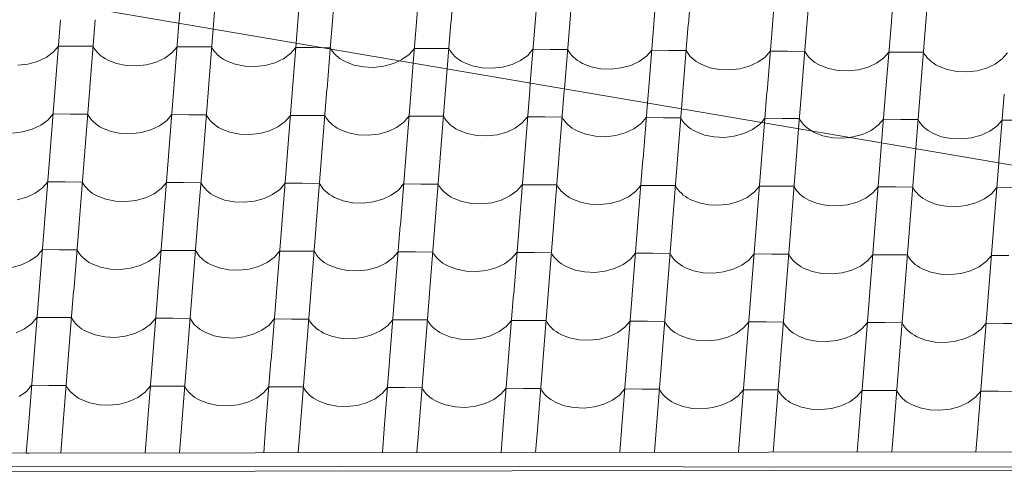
# Model space of a CAD drawing. Header units: millimetres. Extents: x -124639 to 133188, y -48358 to 76648.
# Tile 38 of 49: x 7806 to 9172, y 7033 to 7668. Entities that reach past the tile are written whole.
import ezdxf

# ---------------------------------------------------------------- set-up
doc = ezdxf.new("R2010")
doc.units = ezdxf.units.MM
doc.header["$MEASUREMENT"] = 0
doc.layers.add('Konstrukce - střechy a skořepiny', color=7, linetype='Continuous')
doc.layers.add('Výplně - Povrchové', color=7, linetype='Continuous')

# ---------------------------------------------------------------- blocks, each defined once
blk = doc.blocks.new('*X2')
at = {"layer": 'Výplně - Povrchové', "color": 7, "linetype": 'Continuous', "lineweight": 13}
for p, q in [((8034.4, 7760.2), (8027, 7667.3)), ((8082.4, 7759.9), (8074.9, 7666.9)), ((8199.1, 7759), (8191.6, 7666)), ((8247, 7758.6), (8239.5, 7665.6)), ((8363.7, 7757.7), (8356.2, 7664.8)), ((8411.6, 7757.3), (8404.2, 7664.4)), ((8528.4, 7756.4), (8520.9, 7663.5)), ((8576.3, 7756.1), (8568.8, 7663.1)), ((8693, 7755.2), (8685.5, 7662.2)), ((8740.9, 7754.8), (8733.5, 7661.9)), ((8857.7, 7753.9), (8850.2, 7661)), ((8905.6, 7753.5), (8898.1, 7660.6)), ((9022.3, 7752.7), (9014.8, 7659.7)), ((9070.2, 7752.3), (9062.8, 7659.3)), ((8026.9, 7666.9), (8026.6, 7663.2)), ((8074.9, 7666.6), (8073.9, 7655.2)), ((8191.6, 7665.7), (8189.1, 7635.5)), ((8239.5, 7665.3), (8236.5, 7627.5)), ((8356.2, 7664.4), (8351.7, 7607.9)), ((8404.1, 7664.1), (8399, 7599.8)), ((8520.9, 7663.2), (8514.2, 7580.2)), ((8568.8, 7662.8), (8561.5, 7572.1)), ((8685.5, 7661.9), (8678, 7569)), ((8733.4, 7661.5), (8726, 7568.6)), ((8850.1, 7660.6), (8842.7, 7567.7)), ((8898.1, 7660.3), (8890.6, 7567.3)), ((9014.8, 7659.4), (9007.3, 7566.4)), ((9062.7, 7659), (9055.3, 7566.1)), ((8236.6, 7629.1), (8226.8, 7629.1)), ((8236.6, 7629.1), (8237.6, 7627.3)), ((8346, 7619.8), (8353.3, 7628.2)), ((8377.3, 7628), (8353.3, 7628.2)), ((8401.2, 7627.8), (8377.3, 7628)), ((8401.2, 7627.8), (8402.8, 7625)), ((8402.8, 7625), (8404.7, 7622.3)), ((8510.6, 7618.5), (8517.9, 7626.9)), ((8541.9, 7626.7), (8517.9, 7626.9)), ((8565.9, 7626.5), (8541.9, 7626.7)), ((8565.9, 7626.5), (8567.5, 7623.7)), ((8675.3, 7617.3), (8682.6, 7625.6)), ((8706.6, 7625.4), (8682.6, 7625.6)), ((8730.5, 7625.3), (8706.6, 7625.4)), ((8730.5, 7625.3), (8732.1, 7622.5)), ((8839.9, 7616), (8847.2, 7624.4)), ((8871.2, 7624.2), (8847.2, 7624.4)), ((8332.7, 7611.1), (8336.1, 7612.7)), ((8336.1, 7612.7), (8346, 7619.8)), ((8404.7, 7622.3), (8406.9, 7619.6)), ((8406.9, 7619.6), (8409.4, 7617.1)), ((8409.4, 7617.1), (8412.1, 7614.8)), ((8412.1, 7614.8), (8415.1, 7612.6)), ((8415.1, 7612.6), (8418.4, 7610.5)), ((8488.8, 7605.9), (8500.7, 7611.4)), ((8500.7, 7611.4), (8510.6, 7618.5)), ((8567.5, 7623.7), (8569.4, 7621)), ((8569.4, 7621), (8571.6, 7618.4)), ((8571.6, 7618.4), (8574, 7615.9)), ((8574, 7615.9), (8576.8, 7613.5)), ((8576.8, 7613.5), (8579.8, 7611.3)), ((8579.8, 7611.3), (8583, 7609.3)), ((8665.4, 7610.2), (8675.3, 7617.3)), ((8732.1, 7622.5), (8734, 7619.7)), ((8734, 7619.7), (8736.2, 7617.1)), ((8736.2, 7617.1), (8738.7, 7614.6)), ((8738.7, 7614.6), (8741.4, 7612.3)), ((8741.4, 7612.3), (8744.4, 7610.1)), ((8830, 7608.9), (8839.9, 7616)), ((8895.2, 7624), (8871.2, 7624.2)), ((8895.2, 7624), (8896.8, 7621.2)), ((8896.8, 7621.2), (8898.7, 7618.5)), ((8898.7, 7618.5), (8900.9, 7615.9)), ((8900.9, 7615.9), (8903.3, 7613.4)), ((8903.3, 7613.4), (8906.1, 7611)), ((8906.1, 7611), (8909.1, 7608.8)), ((8994.7, 7607.6), (9004.5, 7614.8)), ((9004.5, 7614.8), (9011.9, 7623.1)), ((9035.8, 7622.9), (9011.9, 7623.1)), ((9059.8, 7622.7), (9035.8, 7622.9)), ((9059.8, 7622.7), (9061.4, 7619.9)), ((9061.4, 7619.9), (9063.3, 7617.2)), ((9063.3, 7617.2), (9065.5, 7614.6)), ((9065.5, 7614.6), (9068, 7612.1)), ((9068, 7612.1), (9070.7, 7609.7)), ((9159.3, 7606.4), (9169.2, 7613.5)), ((9169.2, 7613.5), (9176.5, 7621.8)), ((8418.4, 7610.5), (8421.8, 7608.7)), ((8421.8, 7608.7), (8433.9, 7604)), ((8433.9, 7604), (8447.3, 7601.3)), ((8447.3, 7601.3), (8461.4, 7600.7)), ((8461.4, 7600.7), (8475.5, 7602.3)), ((8475.5, 7602.3), (8488.8, 7605.9)), ((8583, 7609.3), (8586.5, 7607.4)), ((8586.5, 7607.4), (8598.5, 7602.7)), ((8598.5, 7602.7), (8612, 7600)), ((8612, 7600), (8626.1, 7599.4)), ((8626.1, 7599.4), (8640.2, 7601)), ((8640.2, 7601), (8653.5, 7604.6)), ((8653.5, 7604.6), (8665.4, 7610.2)), ((8744.4, 7610.1), (8747.7, 7608)), ((8747.7, 7608), (8751.1, 7606.1)), ((8751.1, 7606.1), (8763.2, 7601.4)), ((8763.2, 7601.4), (8776.6, 7598.7)), ((8776.6, 7598.7), (8790.7, 7598.2)), ((8790.7, 7598.2), (8804.8, 7599.7)), ((8804.8, 7599.7), (8818.1, 7603.4)), ((8818.1, 7603.4), (8830, 7608.9)), ((8909.1, 7608.8), (8912.3, 7606.7)), ((8912.3, 7606.7), (8915.8, 7604.9)), ((8915.8, 7604.9), (8927.8, 7600.2)), ((8927.8, 7600.2), (8941.3, 7597.5)), ((8941.3, 7597.5), (8955.4, 7596.9)), ((8955.4, 7596.9), (8969.4, 7598.5)), ((8969.4, 7598.5), (8982.8, 7602.1)), ((8982.8, 7602.1), (8994.7, 7607.6)), ((9070.7, 7609.7), (9073.7, 7607.5)), ((9073.7, 7607.5), (9077, 7605.5)), ((9077, 7605.5), (9080.4, 7603.6)), ((9080.4, 7603.6), (9092.5, 7598.9)), ((9092.5, 7598.9), (9105.9, 7596.2)), ((9120, 7595.6), (9134.1, 7597.2)), ((9134.1, 7597.2), (9147.4, 7600.8)), ((9147.4, 7600.8), (9159.3, 7606.4)), ((9105.9, 7596.2), (9120, 7595.6)), ((8678, 7568.6), (8676.7, 7552.5)), ((8725.9, 7568.2), (8724, 7544.4)), ((8842.6, 7567.4), (8839.2, 7524.8)), ((8890.6, 7567), (8886.5, 7516.7)), ((9007.3, 7566.1), (9001.7, 7497.1)), ((9055.2, 7565.7), (9049.1, 7489.1)), ((9171.9, 7564.8), (9164.5, 7471.9)), ((8834.9, 7525.5), (8839.7, 7531.1)), ((8863.7, 7530.9), (8839.7, 7531.1)), ((8887.7, 7530.7), (8863.7, 7530.9)), ((8887.7, 7530.7), (8889.3, 7527.9)), ((8997, 7521.5), (9004.4, 7529.8)), ((9028.3, 7529.6), (9004.4, 7529.8)), ((9052.3, 7529.5), (9028.3, 7529.6)), ((9052.3, 7529.5), (9053.9, 7526.6)), ((8889.3, 7527.9), (8891.2, 7525.2)), ((8891.2, 7525.2), (8893.3, 7522.6)), ((8893.3, 7522.6), (8895.8, 7520.1)), ((8895.8, 7520.1), (8898.6, 7517.7)), ((8898.6, 7517.7), (8901.6, 7515.5)), ((8901.6, 7515.5), (8904.5, 7513.7)), ((8987.2, 7514.3), (8997, 7521.5)), ((9053.9, 7526.6), (9055.8, 7523.9)), ((9055.8, 7523.9), (9058, 7521.3)), ((9058, 7521.3), (9060.5, 7518.8)), ((9060.5, 7518.8), (9063.2, 7516.5)), ((9063.2, 7516.5), (9066.2, 7514.3)), ((9151.8, 7513.1), (9161.7, 7520.2)), ((9161.7, 7520.2), (9169, 7528.6)), ((9193, 7528.4), (9169, 7528.6)), ((8957.3, 7504.7), (8961.9, 7505.2)), ((8961.9, 7505.2), (8975.3, 7508.8)), ((8975.3, 7508.8), (8987.2, 7514.3)), ((9066.2, 7514.3), (9069.5, 7512.2)), ((9069.5, 7512.2), (9072.9, 7510.3)), ((9072.9, 7510.3), (9085, 7505.6)), ((9085, 7505.6), (9098.4, 7502.9)), ((9098.4, 7502.9), (9112.5, 7502.4)), ((9112.5, 7502.4), (9126.6, 7503.9)), ((9126.6, 7503.9), (9139.9, 7507.6)), ((9139.9, 7507.6), (9151.8, 7513.1)), ((9164.4, 7471.5), (9164.3, 7469.4))]:
    blk.add_line(p, q, dxfattribs=at)
blk = doc.blocks.new('výplň_1_1', base_point=(0, 0))
at = {"layer": 'Výplně - Povrchové', "color": 7, "linetype": 'Continuous', "lineweight": 13}
blk.add_blockref('*X2', (0, 0), dxfattribs=at)
blk = doc.blocks.new('*X4')
at = {"layer": 'Výplně - Povrchové', "color": 7, "linetype": 'Continuous', "lineweight": 13}
for p, q in [((7862.3, 7668), (7854.9, 7574.1)), ((7910.2, 7667.7), (7902.8, 7573.9)), ((8026.6, 7663.2), (8019.5, 7573.1)), ((8073.9, 7655.2), (8067.4, 7572.8)), ((7852.1, 7622.9), (7859.4, 7631.4)), ((7883.4, 7631.2), (7859.4, 7631.4)), ((7907.3, 7631.1), (7883.4, 7631.2)), ((7907.3, 7631.1), (7908.9, 7628.2)), ((7908.9, 7628.2), (7910.8, 7625.5)), ((7910.8, 7625.5), (7913, 7622.9)), ((8016.7, 7621.9), (8024, 7630.4)), ((8048, 7630.2), (8024, 7630.4)), ((8072, 7630.1), (8048, 7630.2)), ((8072, 7630.1), (8073.6, 7627.2)), ((8073.6, 7627.2), (8075.5, 7624.5)), ((8075.5, 7624.5), (8077.6, 7621.9)), ((8181.3, 7620.9), (8188.7, 7629.4)), ((8189.1, 7635.5), (8184.1, 7572.1)), ((8212.6, 7629.2), (8188.7, 7629.4)), ((8226.8, 7629.1), (8212.6, 7629.2)), ((8236.5, 7627.5), (8232.1, 7571.8)), ((8237.6, 7627.3), (8238.2, 7626.2)), ((8238.2, 7626.2), (8240.1, 7623.5)), ((7830.3, 7610.1), (7842.2, 7615.7)), ((7842.2, 7615.7), (7852.1, 7622.9)), ((7913, 7622.9), (7915.5, 7620.4)), ((7915.5, 7620.4), (7918.2, 7618)), ((7918.2, 7618), (7921.2, 7615.8)), ((7921.2, 7615.8), (7924.5, 7613.7)), ((7924.5, 7613.7), (7928, 7611.8)), ((7928, 7611.8), (7940, 7607.1)), ((7994.9, 7609.1), (8006.8, 7614.7)), ((8006.8, 7614.7), (8016.7, 7621.9)), ((8077.6, 7621.9), (8080.1, 7619.3)), ((8080.1, 7619.3), (8082.9, 7617)), ((8082.9, 7617), (8085.9, 7614.7)), ((8085.9, 7614.7), (8089.1, 7612.7)), ((8089.1, 7612.7), (8092.6, 7610.8)), ((8092.6, 7610.8), (8104.6, 7606.1)), ((8159.6, 7608.1), (8171.5, 7613.7)), ((8171.5, 7613.7), (8181.3, 7620.9)), ((8240.1, 7623.5), (8242.3, 7620.8)), ((8242.3, 7620.8), (8244.8, 7618.3)), ((8244.8, 7618.3), (8247.5, 7616)), ((8247.5, 7616), (8250.5, 7613.7)), ((8250.5, 7613.7), (8253.7, 7611.7)), ((8253.7, 7611.7), (8257.2, 7609.8)), ((8324.2, 7607.1), (8332.7, 7611.1)), ((7802.9, 7604.8), (7817, 7606.4)), ((7817, 7606.4), (7830.3, 7610.1)), ((7940, 7607.1), (7953.4, 7604.4)), ((7953.4, 7604.4), (7967.5, 7603.8)), ((7967.5, 7603.8), (7981.6, 7605.4)), ((7981.6, 7605.4), (7994.9, 7609.1)), ((8104.6, 7606.1), (8118.1, 7603.4)), ((8118.1, 7603.4), (8132.2, 7602.8)), ((8132.2, 7602.8), (8146.2, 7604.4)), ((8146.2, 7604.4), (8159.6, 7608.1)), ((8257.2, 7609.8), (8269.3, 7605.1)), ((8269.3, 7605.1), (8282.7, 7602.4)), ((8282.7, 7602.4), (8296.8, 7601.8)), ((8296.8, 7601.8), (8310.9, 7603.4)), ((8310.9, 7603.4), (8324.2, 7607.1)), ((8351.7, 7607.9), (8348.8, 7571.1)), ((8399, 7599.8), (8396.7, 7570.8)), ((7854.9, 7573.8), (7847.4, 7480)), ((7902.8, 7573.5), (7895.4, 7479.7)), ((8019.5, 7572.8), (8012.1, 7479)), ((8067.4, 7572.5), (8060, 7478.7)), ((8184.1, 7571.8), (8176.7, 7478)), ((8232, 7571.5), (8224.6, 7477.7)), ((8348.7, 7570.8), (8341.3, 7476.9)), ((8396.7, 7570.5), (8389.2, 7476.7)), ((8513.4, 7569.8), (8505.9, 7475.9)), ((8514.2, 7580.2), (8513.4, 7570.1)), ((8561.5, 7572.1), (8561.3, 7569.8)), ((8561.3, 7569.5), (8553.9, 7475.6)), ((8676.7, 7552.5), (8670.6, 7474.9)), ((8724, 7544.4), (8718.5, 7474.6)), ((7834.8, 7521.5), (7844.6, 7528.7)), ((7844.6, 7528.7), (7852, 7537.2)), ((7875.9, 7537), (7852, 7537.2)), ((7899.9, 7536.9), (7875.9, 7537)), ((7899.9, 7536.9), (7901.5, 7534.1)), ((7901.5, 7534.1), (7903.4, 7531.3)), ((7903.4, 7531.3), (7905.6, 7528.7)), ((7905.6, 7528.7), (7908.1, 7526.2)), ((8009.3, 7527.7), (8016.6, 7536.2)), ((8040.5, 7536), (8016.6, 7536.2)), ((8064.5, 7535.9), (8040.5, 7536)), ((8064.5, 7535.9), (8066.1, 7533.1)), ((8066.1, 7533.1), (8068, 7530.3)), ((8068, 7530.3), (8070.2, 7527.7)), ((8173.9, 7526.7), (8181.2, 7535.2)), ((8205.2, 7535), (8181.2, 7535.2)), ((8229.1, 7534.9), (8205.2, 7535)), ((8229.1, 7534.9), (8230.7, 7532)), ((8230.7, 7532), (8232.6, 7529.3)), ((8232.6, 7529.3), (8234.8, 7526.7)), ((8338.5, 7525.7), (8345.8, 7534.2)), ((8369.8, 7534), (8345.8, 7534.2)), ((8393.8, 7533.9), (8369.8, 7534)), ((8393.8, 7533.9), (8395.4, 7531)), ((8395.4, 7531), (8397.3, 7528.3)), ((8503.1, 7524.7), (8510.5, 7533.2)), ((8534.4, 7533), (8510.5, 7533.2)), ((8558.4, 7532.9), (8534.4, 7533)), ((8558.4, 7532.9), (8560, 7530)), ((8560, 7530), (8561.9, 7527.3)), ((8667.8, 7523.7), (8675.1, 7532.2)), ((8699.1, 7532), (8675.1, 7532.2)), ((8723, 7531.9), (8699.1, 7532)), ((8723, 7531.9), (8724.6, 7529)), ((8724.6, 7529), (8726.5, 7526.3)), ((7809.5, 7512.3), (7822.9, 7515.9)), ((7822.9, 7515.9), (7834.8, 7521.5)), ((7908.1, 7526.2), (7910.8, 7523.8)), ((7910.8, 7523.8), (7913.8, 7521.6)), ((7913.8, 7521.6), (7917, 7519.5)), ((7917, 7519.5), (7920.5, 7517.6)), ((7920.5, 7517.6), (7932.6, 7512.9)), ((7974.2, 7511.2), (7987.5, 7514.9)), ((7987.5, 7514.9), (7999.4, 7520.5)), ((7999.4, 7520.5), (8009.3, 7527.7)), ((8070.2, 7527.7), (8072.7, 7525.2)), ((8072.7, 7525.2), (8075.4, 7522.8)), ((8075.4, 7522.8), (8078.4, 7520.6)), ((8078.4, 7520.6), (8081.7, 7518.5)), ((8081.7, 7518.5), (8085.1, 7516.6)), ((8085.1, 7516.6), (8097.2, 7511.9)), ((8152.1, 7513.9), (8164, 7519.5)), ((8164, 7519.5), (8173.9, 7526.7)), ((8234.8, 7526.7), (8237.3, 7524.2)), ((8237.3, 7524.2), (8240.1, 7521.8)), ((8240.1, 7521.8), (8243.1, 7519.6)), ((8243.1, 7519.6), (8246.3, 7517.5)), ((8246.3, 7517.5), (8249.8, 7515.6)), ((8249.8, 7515.6), (8261.8, 7510.9)), ((8316.8, 7512.9), (8328.7, 7518.5)), ((8328.7, 7518.5), (8338.5, 7525.7)), ((8397.3, 7528.3), (8399.5, 7525.7)), ((8399.5, 7525.7), (8401.9, 7523.2)), ((8401.9, 7523.2), (8404.7, 7520.8)), ((8404.7, 7520.8), (8407.7, 7518.6)), ((8407.7, 7518.6), (8410.9, 7516.5)), ((8410.9, 7516.5), (8414.4, 7514.6)), ((8481.4, 7511.9), (8493.3, 7517.5)), ((8493.3, 7517.5), (8503.1, 7524.7)), ((8561.9, 7527.3), (8564.1, 7524.7)), ((8564.1, 7524.7), (8566.6, 7522.1)), ((8566.6, 7522.1), (8569.3, 7519.8)), ((8569.3, 7519.8), (8572.3, 7517.5)), ((8572.3, 7517.5), (8575.6, 7515.5)), ((8575.6, 7515.5), (8579, 7513.6)), ((8646, 7510.9), (8657.9, 7516.5)), ((8657.9, 7516.5), (8667.8, 7523.7)), ((8726.5, 7526.3), (8728.7, 7523.6)), ((8728.7, 7523.6), (8731.2, 7521.1)), ((8731.2, 7521.1), (8733.9, 7518.8)), ((8733.9, 7518.8), (8736.9, 7516.5)), ((8736.9, 7516.5), (8740.2, 7514.5)), ((8810.6, 7509.9), (8822.5, 7515.5)), ((8822.5, 7515.5), (8832.4, 7522.7)), ((8832.4, 7522.7), (8834.9, 7525.5)), ((8839.2, 7524.8), (8835.2, 7473.9)), ((8886.5, 7516.7), (8883.1, 7473.6)), ((7795.5, 7510.6), (7809.5, 7512.3)), ((7932.6, 7512.9), (7946, 7510.2)), ((7946, 7510.2), (7960.1, 7509.6)), ((7960.1, 7509.6), (7974.2, 7511.2)), ((8097.2, 7511.9), (8110.6, 7509.2)), ((8110.6, 7509.2), (8124.7, 7508.6)), ((8124.7, 7508.6), (8138.8, 7510.2)), ((8138.8, 7510.2), (8152.1, 7513.9)), ((8261.8, 7510.9), (8275.2, 7508.2)), ((8275.2, 7508.2), (8289.4, 7507.6)), ((8289.4, 7507.6), (8303.4, 7509.2)), ((8303.4, 7509.2), (8316.8, 7512.9)), ((8414.4, 7514.6), (8426.4, 7509.9)), ((8426.4, 7509.9), (8439.9, 7507.2)), ((8439.9, 7507.2), (8454, 7506.6)), ((8454, 7506.6), (8468.1, 7508.2)), ((8468.1, 7508.2), (8481.4, 7511.9)), ((8579, 7513.6), (8591.1, 7508.9)), ((8591.1, 7508.9), (8604.5, 7506.2)), ((8604.5, 7506.2), (8618.6, 7505.6)), ((8618.6, 7505.6), (8632.7, 7507.2)), ((8632.7, 7507.2), (8646, 7510.9)), ((8740.2, 7514.5), (8743.7, 7512.6)), ((8743.7, 7512.6), (8755.7, 7507.9)), ((8755.7, 7507.9), (8769.1, 7505.2)), ((8769.1, 7505.2), (8783.2, 7504.6)), ((8783.2, 7504.6), (8797.3, 7506.2)), ((8797.3, 7506.2), (8810.6, 7509.9)), ((8904.5, 7513.7), (8904.8, 7513.5)), ((8904.8, 7513.5), (8908.3, 7511.6)), ((8908.3, 7511.6), (8920.3, 7506.9)), ((8920.3, 7506.9), (8933.8, 7504.2)), ((8933.8, 7504.2), (8947.9, 7503.6)), ((8947.9, 7503.6), (8957.3, 7504.7)), ((9001.7, 7497.1), (8999.8, 7472.9)), ((9049.1, 7489.1), (9047.8, 7472.6)), ((7847.4, 7479.6), (7840, 7385.8)), ((7895.3, 7479.3), (7887.9, 7385.5)), ((8012, 7478.6), (8004.6, 7384.8)), ((8060, 7478.3), (8052.5, 7384.5)), ((8176.7, 7477.6), (8169.2, 7383.8)), ((8224.6, 7477.3), (8217.2, 7383.5)), ((8341.3, 7476.6), (8333.9, 7382.8)), ((8389.2, 7476.3), (8381.8, 7382.5)), ((8505.9, 7475.6), (8498.5, 7381.8)), ((8553.8, 7475.3), (8546.4, 7381.5)), ((8670.5, 7474.6), (8663.1, 7380.8)), ((8718.5, 7474.3), (8711.1, 7380.5)), ((8835.2, 7473.6), (8827.8, 7379.7)), ((8883.1, 7473.3), (8875.7, 7379.5)), ((8999.8, 7472.6), (8992.4, 7378.7)), ((9047.7, 7472.3), (9040.3, 7378.4)), ((9164.3, 7469.4), (9157, 7377.7)), ((7827.3, 7427.4), (7837.2, 7434.6)), ((7837.2, 7434.6), (7844.5, 7443)), ((7868.5, 7442.9), (7844.5, 7443)), ((7892.4, 7442.7), (7868.5, 7442.9)), ((7892.4, 7442.7), (7894, 7439.9)), ((7894, 7439.9), (7895.9, 7437.1)), ((7895.9, 7437.1), (7898.1, 7434.5)), ((7898.1, 7434.5), (7900.6, 7432)), ((7992, 7426.4), (8001.8, 7433.6)), ((8001.8, 7433.6), (8009.1, 7442)), ((8033.1, 7441.9), (8009.1, 7442)), ((8057.1, 7441.7), (8033.1, 7441.9)), ((8057.1, 7441.7), (8058.7, 7438.9)), ((8058.7, 7438.9), (8060.6, 7436.1)), ((8060.6, 7436.1), (8062.8, 7433.5)), ((8062.8, 7433.5), (8065.2, 7431)), ((8166.4, 7432.5), (8173.8, 7441)), ((8197.7, 7440.9), (8173.8, 7441)), ((8221.7, 7440.7), (8197.7, 7440.9)), ((8221.7, 7440.7), (8223.3, 7437.9)), ((8223.3, 7437.9), (8225.2, 7435.1)), ((8225.2, 7435.1), (8227.4, 7432.5)), ((8331.1, 7431.5), (8338.4, 7440)), ((8362.4, 7439.8), (8338.4, 7440)), ((8386.3, 7439.7), (8362.4, 7439.8)), ((8386.3, 7439.7), (8387.9, 7436.9)), ((8387.9, 7436.9), (8389.8, 7434.1)), ((8389.8, 7434.1), (8392, 7431.5)), ((8495.7, 7430.5), (8503, 7439)), ((8527, 7438.8), (8503, 7439)), ((8551, 7438.7), (8527, 7438.8)), ((8551, 7438.7), (8552.5, 7435.9)), ((8552.5, 7435.9), (8554.5, 7433.1)), ((8554.5, 7433.1), (8556.6, 7430.5)), ((8660.3, 7429.5), (8667.7, 7438)), ((8691.6, 7437.8), (8667.7, 7438)), ((8715.6, 7437.7), (8691.6, 7437.8)), ((8715.6, 7437.7), (8717.2, 7434.8)), ((8717.2, 7434.8), (8719.1, 7432.1)), ((8825, 7428.5), (8832.3, 7437)), ((8856.2, 7436.8), (8832.3, 7437)), ((8880.2, 7436.7), (8856.2, 7436.8)), ((8880.2, 7436.7), (8881.8, 7433.8)), ((8881.8, 7433.8), (8883.7, 7431.1)), ((8989.6, 7427.5), (8996.9, 7436)), ((9020.9, 7435.8), (8996.9, 7436)), ((9044.8, 7435.7), (9020.9, 7435.8)), ((9044.8, 7435.7), (9046.4, 7432.8)), ((9154.2, 7426.5), (9161.5, 7435)), ((9185.5, 7434.8), (9161.5, 7435)), ((7802.1, 7418.1), (7815.4, 7421.8)), ((7815.4, 7421.8), (7827.3, 7427.4)), ((7900.6, 7432), (7903.4, 7429.6)), ((7903.4, 7429.6), (7906.4, 7427.4)), ((7906.4, 7427.4), (7909.6, 7425.3)), ((7909.6, 7425.3), (7913.1, 7423.4)), ((7913.1, 7423.4), (7925.1, 7418.7)), ((7966.7, 7417.1), (7980.1, 7420.8)), ((7980.1, 7420.8), (7992, 7426.4)), ((8065.2, 7431), (8068, 7428.6)), ((8068, 7428.6), (8071, 7426.4)), ((8071, 7426.4), (8074.2, 7424.3)), ((8074.2, 7424.3), (8077.7, 7422.4)), ((8077.7, 7422.4), (8089.7, 7417.7)), ((8131.4, 7416.1), (8144.7, 7419.8)), ((8144.7, 7419.8), (8156.6, 7425.3)), ((8156.6, 7425.3), (8166.4, 7432.5)), ((8227.4, 7432.5), (8229.9, 7430)), ((8229.9, 7430), (8232.6, 7427.6)), ((8232.6, 7427.6), (8235.6, 7425.4)), ((8235.6, 7425.4), (8238.9, 7423.3)), ((8238.9, 7423.3), (8242.3, 7421.4)), ((8242.3, 7421.4), (8254.4, 7416.7)), ((8309.3, 7418.7), (8321.2, 7424.3)), ((8321.2, 7424.3), (8331.1, 7431.5)), ((8392, 7431.5), (8394.5, 7429)), ((8394.5, 7429), (8397.2, 7426.6)), ((8397.2, 7426.6), (8400.2, 7424.4)), ((8400.2, 7424.4), (8403.5, 7422.3)), ((8403.5, 7422.3), (8407, 7420.4)), ((8407, 7420.4), (8419, 7415.7)), ((8473.9, 7417.7), (8485.8, 7423.3)), ((8485.8, 7423.3), (8495.7, 7430.5)), ((8556.6, 7430.5), (8559.1, 7428)), ((8559.1, 7428), (8561.9, 7425.6)), ((8561.9, 7425.6), (8564.9, 7423.4)), ((8564.9, 7423.4), (8568.1, 7421.3)), ((8568.1, 7421.3), (8571.6, 7419.4)), ((8571.6, 7419.4), (8583.6, 7414.7)), ((8638.6, 7416.7), (8650.5, 7422.3)), ((8650.5, 7422.3), (8660.3, 7429.5)), ((8719.1, 7432.1), (8721.3, 7429.5)), ((8721.3, 7429.5), (8723.8, 7427)), ((8723.8, 7427), (8726.5, 7424.6)), ((8726.5, 7424.6), (8729.5, 7422.4)), ((8729.5, 7422.4), (8732.7, 7420.3)), ((8732.7, 7420.3), (8736.2, 7418.4)), ((8803.2, 7415.7), (8815.1, 7421.3)), ((8815.1, 7421.3), (8825, 7428.5)), ((8883.7, 7431.1), (8885.9, 7428.5)), ((8885.9, 7428.5), (8888.4, 7426)), ((8888.4, 7426), (8891.1, 7423.6)), ((8891.1, 7423.6), (8894.1, 7421.4)), ((8894.1, 7421.4), (8897.4, 7419.3)), ((8967.8, 7414.7), (8979.7, 7420.3)), ((8979.7, 7420.3), (8989.6, 7427.5)), ((9046.4, 7432.8), (9048.3, 7430.1)), ((9048.3, 7430.1), (9050.5, 7427.5)), ((9050.5, 7427.5), (9053, 7424.9)), ((9053, 7424.9), (9055.8, 7422.6)), ((9055.8, 7422.6), (9058.8, 7420.3)), ((9058.8, 7420.3), (9062, 7418.3)), ((9132.5, 7413.7), (9144.4, 7419.3)), ((9144.4, 7419.3), (9154.2, 7426.5)), ((7925.1, 7418.7), (7938.5, 7416)), ((7938.5, 7416), (7952.7, 7415.5)), ((7952.7, 7415.5), (7966.7, 7417.1)), ((8089.7, 7417.7), (8103.2, 7415)), ((8103.2, 7415), (8117.3, 7414.5)), ((8117.3, 7414.5), (8131.4, 7416.1)), ((8254.4, 7416.7), (8267.8, 7414)), ((8267.8, 7414), (8281.9, 7413.4)), ((8281.9, 7413.4), (8296, 7415.1)), ((8296, 7415.1), (8309.3, 7418.7)), ((8419, 7415.7), (8432.4, 7413)), ((8432.4, 7413), (8446.5, 7412.4)), ((8446.5, 7412.4), (8460.6, 7414)), ((8460.6, 7414), (8473.9, 7417.7)), ((8583.6, 7414.7), (8597.1, 7412)), ((8597.1, 7412), (8611.2, 7411.4)), ((8611.2, 7411.4), (8625.2, 7413)), ((8625.2, 7413), (8638.6, 7416.7)), ((8736.2, 7418.4), (8748.3, 7413.7)), ((8748.3, 7413.7), (8761.7, 7411)), ((8761.7, 7411), (8775.8, 7410.4)), ((8775.8, 7410.4), (8789.9, 7412)), ((8789.9, 7412), (8803.2, 7415.7)), ((8897.4, 7419.3), (8900.8, 7417.4)), ((8900.8, 7417.4), (8912.9, 7412.7)), ((8912.9, 7412.7), (8926.3, 7410)), ((8926.3, 7410), (8940.4, 7409.4)), ((8940.4, 7409.4), (8954.5, 7411)), ((8954.5, 7411), (8967.8, 7414.7)), ((9062, 7418.3), (9065.5, 7416.4)), ((9065.5, 7416.4), (9077.5, 7411.7)), ((9077.5, 7411.7), (9090.9, 7409)), ((9090.9, 7409), (9105, 7408.4)), ((9105, 7408.4), (9119.1, 7410)), ((9119.1, 7410), (9132.5, 7413.7)), ((7840, 7385.4), (7832.5, 7291.6)), ((7887.9, 7385.2), (7880.5, 7291.3)), ((8004.6, 7384.4), (7997.2, 7290.6)), ((8052.5, 7384.1), (8045.1, 7290.3)), ((8169.2, 7383.4), (8161.8, 7289.6)), ((8217.1, 7383.1), (8209.7, 7289.3)), ((8333.8, 7382.4), (8326.4, 7288.6)), ((8381.8, 7382.1), (8374.4, 7288.3)), ((8498.5, 7381.4), (8491.1, 7287.6)), ((8546.4, 7381.1), (8539, 7287.3)), ((8663.1, 7380.4), (8655.7, 7286.6)), ((8711, 7380.1), (8703.6, 7286.3)), ((8827.7, 7379.4), (8820.3, 7285.6)), ((8875.7, 7379.1), (8868.2, 7285.3)), ((8992.4, 7378.4), (8984.9, 7284.6)), ((9040.3, 7378.1), (9032.9, 7284.3)), ((9157, 7377.4), (9149.6, 7283.5)), ((7819.9, 7333.2), (7829.7, 7340.4)), ((7829.7, 7340.4), (7837.1, 7348.8)), ((7861, 7348.7), (7837.1, 7348.8)), ((7885, 7348.5), (7861, 7348.7)), ((7885, 7348.5), (7886.6, 7345.7)), ((7886.6, 7345.7), (7888.5, 7343)), ((7888.5, 7343), (7890.7, 7340.3)), ((7890.7, 7340.3), (7893.2, 7337.8)), ((7893.2, 7337.8), (7895.9, 7335.4)), ((7984.5, 7332.2), (7994.4, 7339.4)), ((7994.4, 7339.4), (8001.7, 7347.8)), ((8025.7, 7347.7), (8001.7, 7347.8)), ((8049.6, 7347.5), (8025.7, 7347.7)), ((8049.6, 7347.5), (8051.2, 7344.7)), ((8051.2, 7344.7), (8053.1, 7342)), ((8053.1, 7342), (8055.3, 7339.3)), ((8055.3, 7339.3), (8057.8, 7336.8)), ((8149.1, 7331.2), (8159, 7338.4)), ((8159, 7338.4), (8166.3, 7346.8)), ((8190.3, 7346.7), (8166.3, 7346.8)), ((8214.3, 7346.5), (8190.3, 7346.7)), ((8214.3, 7346.5), (8215.9, 7343.7)), ((8215.9, 7343.7), (8217.8, 7340.9)), ((8217.8, 7340.9), (8219.9, 7338.3)), ((8219.9, 7338.3), (8222.4, 7335.8)), ((8313.8, 7330.2), (8323.6, 7337.4)), ((8323.6, 7337.4), (8331, 7345.8)), ((8354.9, 7345.7), (8331, 7345.8)), ((8378.9, 7345.5), (8354.9, 7345.7)), ((8378.9, 7345.5), (8380.5, 7342.7)), ((8380.5, 7342.7), (8382.4, 7339.9)), ((8382.4, 7339.9), (8384.6, 7337.3)), ((8488.3, 7336.4), (8495.6, 7344.8)), ((8519.5, 7344.7), (8495.6, 7344.8)), ((8543.5, 7344.5), (8519.5, 7344.7)), ((8543.5, 7344.5), (8545.1, 7341.7)), ((8545.1, 7341.7), (8547, 7338.9)), ((8547, 7338.9), (8549.2, 7336.3)), ((8652.9, 7335.3), (8660.2, 7343.8)), ((8684.2, 7343.7), (8660.2, 7343.8)), ((8708.1, 7343.5), (8684.2, 7343.7)), ((8708.1, 7343.5), (8709.7, 7340.7)), ((8709.7, 7340.7), (8711.6, 7337.9)), ((8711.6, 7337.9), (8713.8, 7335.3)), ((8817.5, 7334.3), (8824.8, 7342.8)), ((8848.8, 7342.6), (8824.8, 7342.8)), ((8872.8, 7342.5), (8848.8, 7342.6)), ((8872.8, 7342.5), (8874.4, 7339.7)), ((8874.4, 7339.7), (8876.3, 7336.9)), ((8982.1, 7333.3), (8989.5, 7341.8)), ((9013.4, 7341.6), (8989.5, 7341.8)), ((9037.4, 7341.5), (9013.4, 7341.6)), ((9037.4, 7341.5), (9039, 7338.7)), ((9039, 7338.7), (9040.9, 7335.9)), ((9146.8, 7332.3), (9154.1, 7340.8)), ((9178.1, 7340.6), (9154.1, 7340.8)), ((7794.7, 7323.9), (7808, 7327.6)), ((7808, 7327.6), (7819.9, 7333.2)), ((7895.9, 7335.4), (7898.9, 7333.2)), ((7898.9, 7333.2), (7902.2, 7331.2)), ((7902.2, 7331.2), (7905.6, 7329.3)), ((7905.6, 7329.3), (7917.7, 7324.6)), ((7917.7, 7324.6), (7931.1, 7321.8)), ((7959.3, 7322.9), (7972.6, 7326.6)), ((7972.6, 7326.6), (7984.5, 7332.2)), ((8057.8, 7336.8), (8060.5, 7334.4)), ((8060.5, 7334.4), (8063.5, 7332.2)), ((8063.5, 7332.2), (8066.8, 7330.1)), ((8066.8, 7330.1), (8070.3, 7328.2)), ((8070.3, 7328.2), (8082.3, 7323.5)), ((8123.9, 7321.9), (8137.2, 7325.6)), ((8137.2, 7325.6), (8149.1, 7331.2)), ((8222.4, 7335.8), (8225.2, 7333.4)), ((8225.2, 7333.4), (8228.2, 7331.2)), ((8228.2, 7331.2), (8231.4, 7329.1)), ((8231.4, 7329.1), (8234.9, 7327.2)), ((8234.9, 7327.2), (8246.9, 7322.5)), ((8288.5, 7320.9), (8301.9, 7324.6)), ((8301.9, 7324.6), (8313.8, 7330.2)), ((8384.6, 7337.3), (8387.1, 7334.8)), ((8387.1, 7334.8), (8389.8, 7332.4)), ((8389.8, 7332.4), (8392.8, 7330.2)), ((8392.8, 7330.2), (8396, 7328.1)), ((8396, 7328.1), (8399.5, 7326.2)), ((8399.5, 7326.2), (8411.6, 7321.5)), ((8466.5, 7323.6), (8478.4, 7329.2)), ((8478.4, 7329.2), (8488.3, 7336.4)), ((8549.2, 7336.3), (8551.7, 7333.8)), ((8551.7, 7333.8), (8554.4, 7331.4)), ((8554.4, 7331.4), (8557.4, 7329.2)), ((8557.4, 7329.2), (8560.7, 7327.1)), ((8560.7, 7327.1), (8564.1, 7325.2)), ((8564.1, 7325.2), (8576.2, 7320.5)), ((8631.1, 7322.6), (8643, 7328.1)), ((8643, 7328.1), (8652.9, 7335.3)), ((8713.8, 7335.3), (8716.3, 7332.8)), ((8716.3, 7332.8), (8719.1, 7330.4)), ((8719.1, 7330.4), (8722.1, 7328.2)), ((8722.1, 7328.2), (8725.3, 7326.1)), ((8725.3, 7326.1), (8728.8, 7324.2)), ((8728.8, 7324.2), (8740.8, 7319.5)), ((8795.8, 7321.5), (8807.7, 7327.1)), ((8807.7, 7327.1), (8817.5, 7334.3)), ((8876.3, 7336.9), (8878.5, 7334.3)), ((8878.5, 7334.3), (8880.9, 7331.8)), ((8880.9, 7331.8), (8883.7, 7329.4)), ((8883.7, 7329.4), (8886.7, 7327.2)), ((8886.7, 7327.2), (8889.9, 7325.1)), ((8889.9, 7325.1), (8893.4, 7323.2)), ((8960.4, 7320.5), (8972.3, 7326.1)), ((8972.3, 7326.1), (8982.1, 7333.3)), ((9040.9, 7335.9), (9043.1, 7333.3)), ((9043.1, 7333.3), (9045.6, 7330.8)), ((9045.6, 7330.8), (9048.3, 7328.4)), ((9048.3, 7328.4), (9051.3, 7326.2)), ((9051.3, 7326.2), (9054.6, 7324.1)), ((9054.6, 7324.1), (9058, 7322.2)), ((9125, 7319.5), (9136.9, 7325.1)), ((9136.9, 7325.1), (9146.8, 7332.3)), ((7931.1, 7321.8), (7945.2, 7321.3)), ((7945.2, 7321.3), (7959.3, 7322.9)), ((8082.3, 7323.5), (8095.7, 7320.8)), ((8095.7, 7320.8), (8109.8, 7320.3)), ((8109.8, 7320.3), (8123.9, 7321.9)), ((8246.9, 7322.5), (8260.4, 7319.8)), ((8260.4, 7319.8), (8274.5, 7319.3)), ((8274.5, 7319.3), (8288.5, 7320.9)), ((8411.6, 7321.5), (8425, 7318.8)), ((8425, 7318.8), (8439.1, 7318.3)), ((8439.1, 7318.3), (8453.2, 7319.9)), ((8453.2, 7319.9), (8466.5, 7323.6)), ((8576.2, 7320.5), (8589.6, 7317.8)), ((8589.6, 7317.8), (8603.7, 7317.3)), ((8603.7, 7317.3), (8617.8, 7318.9)), ((8617.8, 7318.9), (8631.1, 7322.6)), ((8740.8, 7319.5), (8754.2, 7316.8)), ((8754.2, 7316.8), (8768.3, 7316.2)), ((8768.3, 7316.2), (8782.4, 7317.9)), ((8782.4, 7317.9), (8795.8, 7321.5)), ((8893.4, 7323.2), (8905.4, 7318.5)), ((8905.4, 7318.5), (8918.9, 7315.8)), ((8918.9, 7315.8), (8933, 7315.2)), ((8933, 7315.2), (8947.1, 7316.8)), ((8947.1, 7316.8), (8960.4, 7320.5)), ((9058, 7322.2), (9070.1, 7317.5)), ((9070.1, 7317.5), (9083.5, 7314.8)), ((9083.5, 7314.8), (9097.6, 7314.2)), ((9097.6, 7314.2), (9111.7, 7315.8)), ((9111.7, 7315.8), (9125, 7319.5)), ((7832.5, 7291.3), (7825.1, 7197.4)), ((7880.4, 7291), (7873, 7197.1)), ((7997.1, 7290.3), (7989.7, 7196.4)), ((8045.1, 7290), (8037.7, 7196.1)), ((8161.8, 7289.3), (8154.4, 7195.4)), ((8209.7, 7289), (8202.3, 7195.1)), ((8326.4, 7288.2), (8319, 7194.4)), ((8374.3, 7288), (8366.9, 7194.1)), ((8491, 7287.2), (8483.6, 7193.4)), ((8539, 7286.9), (8531.5, 7193.1)), ((8655.7, 7286.2), (8648.2, 7192.4)), ((8703.6, 7285.9), (8696.2, 7192.1)), ((8820.3, 7285.2), (8812.9, 7191.4)), ((8868.2, 7284.9), (8860.8, 7191.1)), ((8984.9, 7284.2), (8977.5, 7190.4)), ((9032.8, 7283.9), (9025.4, 7190.1)), ((9149.5, 7283.2), (9142.1, 7189.4)), ((7812.4, 7239), (7822.3, 7246.2)), ((7822.3, 7246.2), (7829.6, 7254.7)), ((7853.6, 7254.5), (7829.6, 7254.7)), ((7877.6, 7254.4), (7853.6, 7254.5)), ((7877.6, 7254.4), (7879.2, 7251.5)), ((7879.2, 7251.5), (7881.1, 7248.8)), ((7881.1, 7248.8), (7883.2, 7246.1)), ((7883.2, 7246.1), (7885.7, 7243.6)), ((7885.7, 7243.6), (7888.5, 7241.3)), ((7977.1, 7238), (7986.9, 7245.2)), ((7986.9, 7245.2), (7994.3, 7253.6)), ((8018.2, 7253.5), (7994.3, 7253.6)), ((8042.2, 7253.4), (8018.2, 7253.5)), ((8042.2, 7253.4), (8043.8, 7250.5)), ((8043.8, 7250.5), (8045.7, 7247.8)), ((8045.7, 7247.8), (8047.9, 7245.1)), ((8047.9, 7245.1), (8050.4, 7242.6)), ((8050.4, 7242.6), (8053.1, 7240.3)), ((8141.7, 7237), (8151.6, 7244.2)), ((8151.6, 7244.2), (8158.9, 7252.6)), ((8182.8, 7252.5), (8158.9, 7252.6)), ((8206.8, 7252.3), (8182.8, 7252.5)), ((8206.8, 7252.3), (8208.4, 7249.5)), ((8208.4, 7249.5), (8210.3, 7246.8)), ((8210.3, 7246.8), (8212.5, 7244.1)), ((8212.5, 7244.1), (8215, 7241.6)), ((8306.3, 7236), (8316.2, 7243.2)), ((8316.2, 7243.2), (8323.5, 7251.6)), ((8347.5, 7251.5), (8323.5, 7251.6)), ((8371.4, 7251.3), (8347.5, 7251.5)), ((8371.4, 7251.3), (8373, 7248.5)), ((8373, 7248.5), (8374.9, 7245.8)), ((8374.9, 7245.8), (8377.1, 7243.1)), ((8377.1, 7243.1), (8379.6, 7240.6)), ((8471, 7235), (8480.8, 7242.2)), ((8480.8, 7242.2), (8488.1, 7250.6)), ((8512.1, 7250.5), (8488.1, 7250.6)), ((8536.1, 7250.3), (8512.1, 7250.5)), ((8536.1, 7250.3), (8537.7, 7247.5)), ((8537.7, 7247.5), (8539.6, 7244.8)), ((8539.6, 7244.8), (8541.8, 7242.1)), ((8541.8, 7242.1), (8544.2, 7239.6)), ((8645.4, 7241.2), (8652.8, 7249.6)), ((8676.7, 7249.5), (8652.8, 7249.6)), ((8700.7, 7249.3), (8676.7, 7249.5)), ((8700.7, 7249.3), (8702.3, 7246.5)), ((8702.3, 7246.5), (8704.2, 7243.7)), ((8704.2, 7243.7), (8706.4, 7241.1)), ((8810.1, 7240.2), (8817.4, 7248.6)), ((8841.4, 7248.5), (8817.4, 7248.6)), ((8865.3, 7248.3), (8841.4, 7248.5)), ((8865.3, 7248.3), (8866.9, 7245.5)), ((8866.9, 7245.5), (8868.8, 7242.7)), ((8868.8, 7242.7), (8871, 7240.1)), ((8974.7, 7239.2), (8982, 7247.6)), ((9006, 7247.5), (8982, 7247.6)), ((9030, 7247.3), (9006, 7247.5)), ((9030, 7247.3), (9031.5, 7244.5)), ((9031.5, 7244.5), (9033.4, 7241.7)), ((9033.4, 7241.7), (9035.6, 7239.1)), ((9139.3, 7238.1), (9146.7, 7246.6)), ((9170.6, 7246.5), (9146.7, 7246.6)), ((9194.6, 7246.3), (9170.6, 7246.5)), ((7800.5, 7233.4), (7812.4, 7239)), ((7888.5, 7241.3), (7891.5, 7239)), ((7891.5, 7239), (7894.7, 7237)), ((7894.7, 7237), (7898.2, 7235.1)), ((7898.2, 7235.1), (7910.2, 7230.4)), ((7910.2, 7230.4), (7923.7, 7227.7)), ((7937.8, 7227.1), (7951.8, 7228.7)), ((7951.8, 7228.7), (7965.2, 7232.4)), ((7965.2, 7232.4), (7977.1, 7238)), ((8053.1, 7240.3), (8056.1, 7238)), ((8056.1, 7238), (8059.3, 7236)), ((8059.3, 7236), (8062.8, 7234.1)), ((8062.8, 7234.1), (8074.9, 7229.4)), ((8074.9, 7229.4), (8088.3, 7226.7)), ((8116.5, 7227.7), (8129.8, 7231.4)), ((8129.8, 7231.4), (8141.7, 7237)), ((8215, 7241.6), (8217.7, 7239.2)), ((8217.7, 7239.2), (8220.7, 7237)), ((8220.7, 7237), (8224, 7235)), ((8224, 7235), (8227.4, 7233.1)), ((8227.4, 7233.1), (8239.5, 7228.4)), ((8239.5, 7228.4), (8252.9, 7225.7)), ((8281.1, 7226.7), (8294.4, 7230.4)), ((8294.4, 7230.4), (8306.3, 7236)), ((8379.6, 7240.6), (8382.4, 7238.2)), ((8382.4, 7238.2), (8385.4, 7236)), ((8385.4, 7236), (8388.6, 7233.9)), ((8388.6, 7233.9), (8392.1, 7232.1)), ((8392.1, 7232.1), (8404.1, 7227.4)), ((8445.7, 7225.7), (8459.1, 7229.4)), ((8459.1, 7229.4), (8471, 7235)), ((8544.2, 7239.6), (8547, 7237.2)), ((8547, 7237.2), (8550, 7235)), ((8550, 7235), (8553.2, 7232.9)), ((8553.2, 7232.9), (8556.7, 7231)), ((8556.7, 7231), (8568.7, 7226.3)), ((8610.4, 7224.7), (8623.7, 7228.4)), ((8623.7, 7228.4), (8635.6, 7234)), ((8635.6, 7234), (8645.4, 7241.2)), ((8706.4, 7241.1), (8708.9, 7238.6)), ((8708.9, 7238.6), (8711.6, 7236.2)), ((8711.6, 7236.2), (8714.6, 7234)), ((8714.6, 7234), (8717.9, 7231.9)), ((8717.9, 7231.9), (8721.3, 7230)), ((8721.3, 7230), (8733.4, 7225.3)), ((8788.3, 7227.4), (8800.2, 7233)), ((8800.2, 7233), (8810.1, 7240.2)), ((8871, 7240.1), (8873.5, 7237.6)), ((8873.5, 7237.6), (8876.2, 7235.2)), ((8876.2, 7235.2), (8879.2, 7233)), ((8879.2, 7233), (8882.5, 7230.9)), ((8882.5, 7230.9), (8886, 7229)), ((8886, 7229), (8898, 7224.3)), ((8952.9, 7226.4), (8964.8, 7232)), ((8964.8, 7232), (8974.7, 7239.2)), ((9035.6, 7239.1), (9038.1, 7236.6)), ((9038.1, 7236.6), (9040.9, 7234.2)), ((9040.9, 7234.2), (9043.9, 7232)), ((9043.9, 7232), (9047.1, 7229.9)), ((9047.1, 7229.9), (9050.6, 7228)), ((9050.6, 7228), (9062.6, 7223.3)), ((9117.6, 7225.4), (9129.5, 7230.9)), ((9129.5, 7230.9), (9139.3, 7238.1)), ((7923.7, 7227.7), (7937.8, 7227.1)), ((8088.3, 7226.7), (8102.4, 7226.1)), ((8102.4, 7226.1), (8116.5, 7227.7)), ((8252.9, 7225.7), (8267, 7225.1)), ((8267, 7225.1), (8281.1, 7226.7)), ((8404.1, 7227.4), (8417.5, 7224.6)), ((8417.5, 7224.6), (8431.6, 7224.1)), ((8431.6, 7224.1), (8445.7, 7225.7)), ((8568.7, 7226.3), (8582.2, 7223.6)), ((8582.2, 7223.6), (8596.3, 7223.1)), ((8596.3, 7223.1), (8610.4, 7224.7)), ((8733.4, 7225.3), (8746.8, 7222.6)), ((8746.8, 7222.6), (8760.9, 7222.1)), ((8760.9, 7222.1), (8775, 7223.7)), ((8775, 7223.7), (8788.3, 7227.4)), ((8898, 7224.3), (8911.4, 7221.6)), ((8911.4, 7221.6), (8925.5, 7221.1)), ((8925.5, 7221.1), (8939.6, 7222.7)), ((8939.6, 7222.7), (8952.9, 7226.4)), ((9062.6, 7223.3), (9076.1, 7220.6)), ((9076.1, 7220.6), (9090.2, 7220.1)), ((9090.2, 7220.1), (9104.2, 7221.7)), ((9104.2, 7221.7), (9117.6, 7225.4)), ((7825.1, 7197.1), (7817.7, 7103.2)), ((7873, 7196.8), (7865.6, 7103)), ((7989.7, 7196.1), (7982.3, 7102.2)), ((8037.6, 7195.8), (8030.2, 7101.9)), ((8154.3, 7195.1), (8146.9, 7101.2)), ((8202.3, 7194.8), (8194.8, 7100.9)), ((8319, 7194.1), (8311.5, 7100.2)), ((8366.9, 7193.8), (8359.5, 7099.9)), ((8483.6, 7193.1), (8476.2, 7099.2)), ((8531.5, 7192.8), (8524.1, 7098.9)), ((8648.2, 7192.1), (8640.8, 7098.2)), ((8696.1, 7191.8), (8688.7, 7097.9)), ((8812.8, 7191), (8805.4, 7097.2)), ((8860.8, 7190.8), (8853.4, 7096.9)), ((8977.5, 7190), (8970.1, 7096.2)), ((9025.4, 7189.7), (9018, 7095.9)), ((9142.1, 7189), (9134.7, 7095.2)), ((7814.9, 7152), (7822.2, 7160.5)), ((7846.1, 7160.3), (7822.2, 7160.5)), ((7870.1, 7160.2), (7846.1, 7160.3)), ((7870.1, 7160.2), (7871.7, 7157.3)), ((7805, 7144.8), (7814.9, 7152)), ((7871.7, 7157.3), (7873.6, 7154.6)), ((7873.6, 7154.6), (7875.8, 7152)), ((7875.8, 7152), (7878.3, 7149.5)), ((7878.3, 7149.5), (7881, 7147.1)), ((7881, 7147.1), (7884, 7144.9)), ((7969.6, 7143.8), (7979.5, 7151)), ((7979.5, 7151), (7986.8, 7159.5)), ((8010.8, 7159.3), (7986.8, 7159.5)), ((8034.7, 7159.2), (8010.8, 7159.3)), ((8034.7, 7159.2), (8036.3, 7156.3)), ((8036.3, 7156.3), (8038.2, 7153.6)), ((8038.2, 7153.6), (8040.4, 7151)), ((8040.4, 7151), (8042.9, 7148.4)), ((8042.9, 7148.4), (8045.7, 7146.1)), ((8045.7, 7146.1), (8048.7, 7143.8)), ((8134.3, 7142.8), (8144.1, 7150)), ((8144.1, 7150), (8151.4, 7158.5)), ((8175.4, 7158.3), (8151.4, 7158.5)), ((8199.4, 7158.2), (8175.4, 7158.3)), ((8199.4, 7158.2), (8201, 7155.3)), ((8201, 7155.3), (8202.9, 7152.6)), ((8202.9, 7152.6), (8205.1, 7150)), ((8205.1, 7150), (8207.5, 7147.4)), ((8207.5, 7147.4), (8210.3, 7145.1)), ((8298.9, 7141.8), (8308.7, 7149)), ((8308.7, 7149), (8316.1, 7157.5)), ((8340, 7157.3), (8316.1, 7157.5)), ((8364, 7157.2), (8340, 7157.3)), ((8364, 7157.2), (8365.6, 7154.3)), ((8365.6, 7154.3), (8367.5, 7151.6)), ((8367.5, 7151.6), (8369.7, 7148.9)), ((8369.7, 7148.9), (8372.2, 7146.4)), ((8372.2, 7146.4), (8374.9, 7144.1)), ((8463.5, 7140.8), (8473.4, 7148)), ((8473.4, 7148), (8480.7, 7156.4)), ((8504.7, 7156.3), (8480.7, 7156.4)), ((8528.6, 7156.2), (8504.7, 7156.3)), ((8528.6, 7156.2), (8530.2, 7153.3)), ((8530.2, 7153.3), (8532.1, 7150.6)), ((8532.1, 7150.6), (8534.3, 7147.9)), ((8534.3, 7147.9), (8536.8, 7145.4)), ((8628.1, 7139.8), (8638, 7147)), ((8638, 7147), (8645.3, 7155.4)), ((8669.3, 7155.3), (8645.3, 7155.4)), ((8693.3, 7155.1), (8669.3, 7155.3)), ((8693.3, 7155.1), (8694.8, 7152.3)), ((8694.8, 7152.3), (8696.7, 7149.6)), ((8696.7, 7149.6), (8698.9, 7146.9)), ((8698.9, 7146.9), (8701.4, 7144.4)), ((8802.6, 7146), (8810, 7154.4)), ((8833.9, 7154.3), (8810, 7154.4)), ((8857.9, 7154.1), (8833.9, 7154.3)), ((8857.9, 7154.1), (8859.5, 7151.3)), ((8859.5, 7151.3), (8861.4, 7148.6)), ((8861.4, 7148.6), (8863.6, 7145.9)), ((8967.3, 7145), (8974.6, 7153.4)), ((8998.5, 7153.3), (8974.6, 7153.4)), ((9022.5, 7153.1), (8998.5, 7153.3)), ((9022.5, 7153.1), (9024.1, 7150.3)), ((9024.1, 7150.3), (9026, 7147.6)), ((9026, 7147.6), (9028.2, 7144.9)), ((9131.9, 7144), (9139.2, 7152.4)), ((9163.2, 7152.3), (9139.2, 7152.4)), ((9187.1, 7152.1), (9163.2, 7152.3)), ((7884, 7144.9), (7887.3, 7142.8)), ((7887.3, 7142.8), (7890.7, 7140.9)), ((7890.7, 7140.9), (7902.8, 7136.2)), ((7902.8, 7136.2), (7916.2, 7133.5)), ((7916.2, 7133.5), (7930.3, 7132.9)), ((7930.3, 7132.9), (7944.4, 7134.5)), ((7944.4, 7134.5), (7957.7, 7138.2)), ((7957.7, 7138.2), (7969.6, 7143.8)), ((8048.7, 7143.8), (8051.9, 7141.8)), ((8051.9, 7141.8), (8055.4, 7139.9)), ((8055.4, 7139.9), (8067.4, 7135.2)), ((8067.4, 7135.2), (8080.8, 7132.5)), ((8080.8, 7132.5), (8094.9, 7131.9)), ((8094.9, 7131.9), (8109, 7133.5)), ((8109, 7133.5), (8122.4, 7137.2)), ((8122.4, 7137.2), (8134.3, 7142.8)), ((8210.3, 7145.1), (8213.3, 7142.8)), ((8213.3, 7142.8), (8216.5, 7140.8)), ((8216.5, 7140.8), (8220, 7138.9)), ((8220, 7138.9), (8232, 7134.2)), ((8232, 7134.2), (8245.5, 7131.5)), ((8259.6, 7130.9), (8273.7, 7132.5)), ((8273.7, 7132.5), (8287, 7136.2)), ((8287, 7136.2), (8298.9, 7141.8)), ((8374.9, 7144.1), (8377.9, 7141.8)), ((8377.9, 7141.8), (8381.2, 7139.8)), ((8381.2, 7139.8), (8384.6, 7137.9)), ((8384.6, 7137.9), (8396.7, 7133.2)), ((8396.7, 7133.2), (8410.1, 7130.5)), ((8438.3, 7131.5), (8451.6, 7135.2)), ((8451.6, 7135.2), (8463.5, 7140.8)), ((8536.8, 7145.4), (8539.5, 7143.1)), ((8539.5, 7143.1), (8542.5, 7140.8)), ((8542.5, 7140.8), (8545.8, 7138.8)), ((8545.8, 7138.8), (8549.3, 7136.9)), ((8549.3, 7136.9), (8561.3, 7132.2)), ((8602.9, 7130.5), (8616.2, 7134.2)), ((8616.2, 7134.2), (8628.1, 7139.8)), ((8701.4, 7144.4), (8704.2, 7142)), ((8704.2, 7142), (8707.2, 7139.8)), ((8707.2, 7139.8), (8710.4, 7137.8)), ((8710.4, 7137.8), (8713.9, 7135.9)), ((8713.9, 7135.9), (8725.9, 7131.2)), ((8767.5, 7129.5), (8780.9, 7133.2)), ((8780.9, 7133.2), (8792.8, 7138.8)), ((8792.8, 7138.8), (8802.6, 7146)), ((8863.6, 7145.9), (8866.1, 7143.4)), ((8866.1, 7143.4), (8868.8, 7141)), ((8868.8, 7141), (8871.8, 7138.8)), ((8871.8, 7138.8), (8875, 7136.7)), ((8875, 7136.7), (8878.5, 7134.9)), ((8878.5, 7134.9), (8890.6, 7130.2)), ((8945.5, 7132.2), (8957.4, 7137.8)), ((8957.4, 7137.8), (8967.3, 7145)), ((9028.2, 7144.9), (9030.7, 7142.4)), ((9030.7, 7142.4), (9033.4, 7140)), ((9033.4, 7140), (9036.4, 7137.8)), ((9036.4, 7137.8), (9039.7, 7135.7)), ((9039.7, 7135.7), (9043.1, 7133.8)), ((9043.1, 7133.8), (9055.2, 7129.1)), ((9110.1, 7131.2), (9122, 7136.8)), ((9122, 7136.8), (9131.9, 7144)), ((8245.5, 7131.5), (8259.6, 7130.9)), ((8410.1, 7130.5), (8424.2, 7129.9)), ((8424.2, 7129.9), (8438.3, 7131.5)), ((8561.3, 7132.2), (8574.7, 7129.5)), ((8574.7, 7129.5), (8588.8, 7128.9)), ((8588.8, 7128.9), (8602.9, 7130.5)), ((8725.9, 7131.2), (8739.4, 7128.5)), ((8739.4, 7128.5), (8753.5, 7127.9)), ((8753.5, 7127.9), (8767.5, 7129.5)), ((8890.6, 7130.2), (8904, 7127.4)), ((8904, 7127.4), (8918.1, 7126.9)), ((8918.1, 7126.9), (8932.2, 7128.5)), ((8932.2, 7128.5), (8945.5, 7132.2)), ((9055.2, 7129.1), (9068.6, 7126.4)), ((9068.6, 7126.4), (9082.7, 7125.9)), ((9082.7, 7125.9), (9096.8, 7127.5)), ((9096.8, 7127.5), (9110.1, 7131.2)), ((7817.6, 7102.9), (7814.7, 7066.3)), ((7865.6, 7102.6), (7862.7, 7066.3)), ((7982.3, 7101.9), (7979.5, 7066.5)), ((8030.2, 7101.6), (8027.4, 7066.6)), ((8146.9, 7100.9), (8144.2, 7066.8)), ((8194.8, 7100.6), (8192.1, 7066.8)), ((8311.5, 7099.9), (8308.9, 7067)), ((8359.4, 7099.6), (8356.9, 7067.1)), ((8476.1, 7098.9), (8473.6, 7067.3)), ((8524.1, 7098.6), (8521.6, 7067.3)), ((8640.8, 7097.9), (8638.4, 7067.5)), ((8688.7, 7097.6), (8686.3, 7067.6)), ((8805.4, 7096.9), (8803.1, 7067.8)), ((8853.3, 7096.6), (8851.1, 7067.8)), ((8970, 7095.9), (8967.8, 7068)), ((9018, 7095.6), (9015.8, 7068.1)), ((9134.7, 7094.9), (9132.6, 7068.3)), ((7814.7, 7066.3), (7814.7, 7066.3)), ((7818.7, 7066.3), (7814.7, 7066.3))]:
    blk.add_line(p, q, dxfattribs=at)
blk = doc.blocks.new('výplň_2_1', base_point=(0, 0))
at = {"layer": 'Výplně - Povrchové', "color": 7, "linetype": 'Continuous', "lineweight": 13}
blk.add_blockref('*X4', (0, 0), dxfattribs=at)

msp = doc.modelspace()

# ---------------------------------------------------------------- linework, layer by layer
at = {"layer": 'Konstrukce - střechy a skořepiny', "color": 7, "linetype": 'Continuous', "lineweight": 13}
for p, q in [((1943.6, 8699.5), (11498.2, 7071.8)), ((205.8, 7054.8), (11498.2, 7071.8)), ((205.8, 7054.8), (11484.5, 7045.1)), ((11484.5, 7045.1), (226.1, 7032.8))]:
    msp.add_line(p, q, dxfattribs=at)

# ---------------------------------------------------------------- block references
at = {"layer": 'Výplně - Povrchové', "color": 7, "linetype": 'Continuous', "lineweight": 13}
for name in ['výplň_1_1', 'výplň_2_1']:
    msp.add_blockref(name, (0, 0), dxfattribs=at)

doc.saveas('drawing.dxf')
